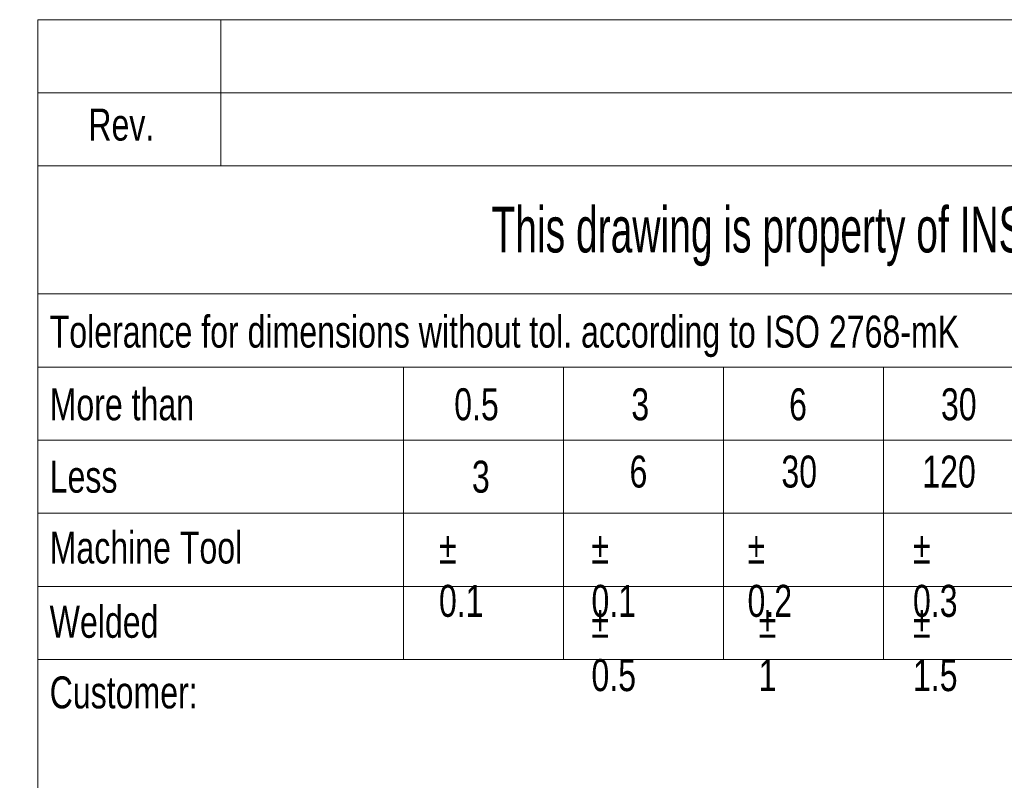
# Model space of a CAD drawing. Header units: millimetres. Extents: x 15 to 592, y 5 to 415.
# Tile 10 of 13: x 403 to 457, y 48 to 90. Entities that reach past the tile are written whole.
import ezdxf

# ---------------------------------------------------------------- set-up
doc = ezdxf.new("R2010")
doc.units = ezdxf.units.MM
doc.layers.add('SLD-0', color=179, linetype='Continuous')
doc.styles.add('SLDTEXTSTYLE0', font='TXT', dxfattribs={"width": 0.75})
doc.styles.add('SLDTEXTSTYLE2', font='TXT', dxfattribs={"width": 0.638186})

msp = doc.modelspace()

# ---------------------------------------------------------------- linework, layer by layer
at = {"color": 7, "linetype": 'Continuous', "lineweight": 18}
for p, q in [((404, 90), (584, 90)), ((404, 90), (404, 86)), ((414, 90), (414, 82)), ((404, 86), (584, 86)), ((404, 86), (404, 82)), ((404, 82), (404, 75)), ((404, 82), (584, 82)), ((404, 75), (404, 71)), ((404, 75), (584, 75)), ((404, 71), (494, 71)), ((404, 71), (404, 67)), ((424, 71), (424, 55)), ((432.75, 55), (432.75, 71)), ((441.5, 55), (441.5, 71)), ((450.25, 55), (450.25, 71)), ((404, 67), (404, 63)), ((404, 67), (494, 67)), ((404, 63), (404, 59)), ((404, 63), (494, 63)), ((404, 59), (404, 55)), ((404, 59), (494, 59)), ((404, 55), (404, 10)), ((404, 55), (424, 55)), ((424, 55), (432.75, 55)), ((432.75, 55), (441.5, 55)), ((441.5, 55), (450.25, 55)), ((450.25, 55), (459, 55))]:
    msp.add_line(p, q, dxfattribs=at)

# ---------------------------------------------------------------- texts
at = {"color": 7, "linetype": 'Continuous', "lineweight": 0, "char_height": 1.75, "style": 'SLDTEXTSTYLE0'}
for s, insert, attachment_point in [('Rev.', (408.55878, 85.13631), 2), ('Tolerance for dimensions without tol. according to ISO 2768-mK', (404.64007, 73.81161), 1), ('More than', (404.64007, 69.83516), 1), ('0.5', (426.77138, 69.83516), 1), ('3', (436.46207, 69.83516), 1), ('6', (445.09269, 69.83516), 1), ('30', (453.40205, 69.83516), 1), ('Less', (404.64007, 65.8753), 1), ('3', (427.74117, 65.8753), 1), ('6', (436.362, 66.15427), 1), ('30', (444.67137, 66.15427), 1), ('120', (452.3801, 66.15427), 1), ('Machine Tool', (404.64007, 61.99897), 1), ('%%p^J0.1', (425.93794, 61.99897), 1), ('%%p^J0.1', (434.28009, 61.99897), 1), ('%%p^J0.2', (442.81775, 61.99897), 1), ('%%p^J0.3', (451.86992, 61.99897), 1), ('Welded', (404.64007, 57.93582), 1), ('%%p^J0.5', (434.28009, 57.93582), 1), ('%%p^J1', (443.42581, 57.93582), 1), ('%%p^J1.5', (451.86992, 57.93582), 1), ('Customer:', (404.64007, 54.07419), 1)]:
    msp.add_mtext(s, dxfattribs=dict(at, insert=insert, attachment_point=attachment_point))
at = {"layer": 'SLD-0', "color": 7, "insert": (489.52452, 79.76737), "char_height": 2.5, "attachment_point": 2, "style": 'SLDTEXTSTYLE2'}
msp.add_mtext('This drawing is property of INSERTEC. Must not be copied or transferred to third parties in any way without written authorization.', dxfattribs=at)

doc.saveas('drawing.dxf')
